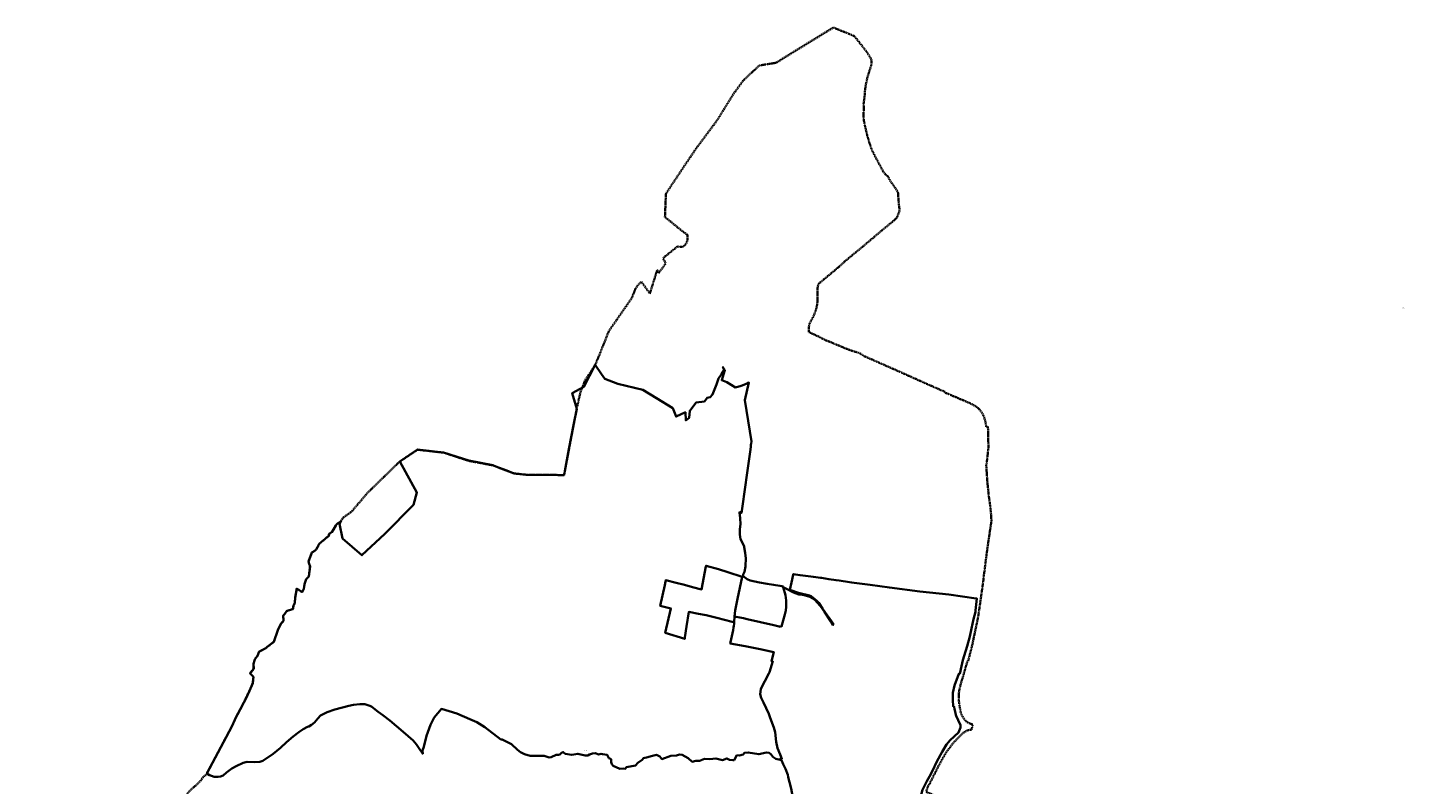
# Model space of a CAD drawing. Header units: metres. Extents: x 7477116 to 7525112, y 5510197 to 5567455.
# Tile 18 of 18: x 7493697 to 7497303, y 5532437 to 5534420. Entities that reach past the tile are written whole.
import ezdxf

# ---------------------------------------------------------------- set-up
doc = ezdxf.new("R2010")
doc.units = ezdxf.units.M
doc.linetypes.add('1.5_1.0', pattern=[2.5, 1.5, -1])
doc.linetypes.add('egba01_500', pattern=[0])
doc.styles.get("Standard").update_dxf_attribs({"font": 'Working1250', "width": 0.75})

msp = doc.modelspace()

# ---------------------------------------------------------------- linework, layer by layer
at = {"layer": '216-obręb ewidencyjny', "color": 7, "linetype": '1.5_1.0', "lineweight": 35, "flags": 128}
msp.add_lwpolyline([(7496618.48, 5531846.61), (7496608.22, 5531852.73), (7496556.69, 5531883.74), (7496548.78, 5531890.13), (7496503.48, 5531926.43), (7496492.18, 5531949.42), (7496487.56, 5531958.71), (7496478.36, 5531989.86), (7496482.17, 5532024.61), (7496482.43, 5532032.39), (7496482.44, 5532036.38), (7496482.45, 5532039.14), (7496482.45, 5532042.52), (7496482.37, 5532051.91), (7496482.37, 5532055.56), (7496482.34, 5532056.86), (7496482.03, 5532062.36), (7496479.98, 5532115.31), (7496478.53, 5532145.77), (7496485.28, 5532181.22), (7496498.27, 5532209.66), (7496485.34, 5532215.79), (7496473.46, 5532220.8), (7496441.33, 5532233.82), (7496407.17, 5532250.72), (7496403.42, 5532252.71), (7496371.48, 5532273.03), (7496364.07, 5532277.75), (7496360.07, 5532280.29), (7496358.86, 5532280.94), (7496356.22, 5532282.34), (7496321.71, 5532298.53), (7496301.13, 5532308.18), (7496294.56, 5532311.38), (7496287.22, 5532314.94), (7496266.37, 5532325.05), (7496245.8, 5532335.46), (7496236.4, 5532339.96), (7496224.99, 5532346.01), (7496213.03, 5532351.85), (7496194.91, 5532359.11), (7496188.97, 5532362.32), (7496175.68, 5532368.73), (7496163.91, 5532374.4), (7496157.06, 5532373.8), (7496153.01, 5532374.67), (7496129.55, 5532383.42), (7496125.73, 5532384.99), (7496098.83, 5532396), (7496098.28, 5532396.45), (7496075.36, 5532406.57), (7496075.33, 5532407.09), (7496068.75, 5532409.82), (7496067.45, 5532410.39), (7496057.28, 5532414.89), (7496055.97, 5532415.46), (7496050.55, 5532417.72), (7496050.19, 5532417.84), (7496050.6, 5532420.21), (7496054.84, 5532432.09), (7496058.69, 5532438.3), (7496066.19, 5532453.27), (7496073.95, 5532468.75), (7496074.46, 5532469.76), (7496082.94, 5532486.97), (7496093.46, 5532505.84), (7496100.3, 5532518.15), (7496103.3, 5532522.45), (7496106.9, 5532527.26), (7496110.45, 5532531.95), (7496120.63, 5532545.47), (7496129.63, 5532555.23), (7496148.25, 5532573.12), (7496157.65, 5532579.03), (7496164.4, 5532580.39), (7496169.04, 5532580.54), (7496171.93, 5532594.18), (7496163.02, 5532597.53), (7496153.51, 5532603.02), (7496143.99, 5532617.09), (7496140.23, 5532627.53), (7496137.11, 5532645.33), (7496135.11, 5532661.48), (7496136.21, 5532682.41), (7496141.41, 5532703.27), (7496147.82, 5532724.17), (7496152.68, 5532741.5), (7496158.53, 5532760.65), (7496159.93, 5532760.4), (7496164.96, 5532779.83), (7496169.85, 5532798.73), (7496169.96, 5532799.26), (7496175.29, 5532824.38), (7496180.23, 5532847.64), (7496185.45, 5532872.3), (7496185.74, 5532873.67), (7496188.28, 5532889.82), (7496190.28, 5532904.04), (7496193.09, 5532923.99), (7496196.63, 5532948.84), (7496197.05, 5532952.05), (7496199.53, 5532969.23), (7496201.51, 5532987.04), (7496201.89, 5532988.86), (7496204.56, 5533011.07), (7496205.13, 5533015.89), (7496208.24, 5533039.72), (7496209.99, 5533053.26), (7496210.59, 5533057.35), (7496213.23, 5533075.13), (7496216.08, 5533094.42), (7496219.12, 5533114.96), (7496220.43, 5533123.86), (7496221.21, 5533129.13), (7496220.83, 5533129.49), (7496220.72, 5533133.13), (7496220.67, 5533133.54), (7496220.45, 5533137.16), (7496219.61, 5533149.26), (7496218.29, 5533162.56), (7496215.86, 5533180.12), (7496213.66, 5533195.94), (7496212.55, 5533209.14), (7496210.13, 5533230.6), (7496209.69, 5533237.73), (7496208.6, 5533255.14), (7496207.97, 5533264.85), (7496207.42, 5533273.43), (7496210.02, 5533290.18), (7496213.15, 5533320.21), (7496211.88, 5533374.43), (7496207.09, 5533374.16), (7496206.84, 5533377.12), (7496205.98, 5533383.62), (7496204.17, 5533391.27), (7496201.56, 5533399.97), (7496199.4, 5533404.67), (7496197.35, 5533409.22), (7496194.34, 5533413.57), (7496190.94, 5533418.02), (7496187.18, 5533422.06), (7496184.38, 5533424.3), (7496181.03, 5533426.65), (7496172.83, 5533431.54), (7496166.78, 5533434.78), (7496162.42, 5533436.92), (7496100.85, 5533463.1), (7496099.07, 5533463.85), (7496099.62, 5533465.4), (7496057.45, 5533483.82), (7496044.41, 5533489.67), (7495978.24, 5533519.28), (7495974.33, 5533521.02), (7495887.89, 5533559.08), (7495875.03, 5533567.21), (7495849.11, 5533575.22), (7495786.66, 5533601.11), (7495776.3, 5533605.79), (7495768.68, 5533610.28), (7495763.38, 5533612.71), (7495761.96, 5533613.36), (7495742.98, 5533622.03), (7495742.46, 5533625.26), (7495742.5, 5533633.96), (7495744.39, 5533643.43), (7495749.28, 5533653.03), (7495755.14, 5533663.47), (7495760.78, 5533678.39), (7495763.98, 5533690.56), (7495765.51, 5533702.92), (7495765.43, 5533727.59), (7495765.43, 5533729.03), (7495765.75, 5533737.38), (7495765.82, 5533739.19), (7495767.81, 5533748.04), (7495785, 5533762.37), (7495815.97, 5533788.19), (7495818.52, 5533790.32), (7495839.21, 5533809.05), (7495860.69, 5533826.92), (7495877.59, 5533840.65), (7495935.53, 5533889.57), (7495967.05, 5533915.52), (7495973.34, 5533921.82), (7495980.67, 5533940.53), (7495978.55, 5533956.73), (7495976.17, 5533988.68), (7495965.05, 5534005.61), (7495956.94, 5534016.36), (7495949.27, 5534030.6), (7495943.61, 5534034.84), (7495937.55, 5534042.34), (7495927.73, 5534060.96), (7495909.94, 5534094.71), (7495905.03, 5534106.91), (7495900.16, 5534121.95), (7495895.99, 5534136.35), (7495888.81, 5534166.04), (7495886.5, 5534178.54), (7495886.18, 5534194.19), (7495886.61, 5534206.79), (7495886.56, 5534209.43), (7495886.35, 5534220.79), (7495888.89, 5534240.15), (7495889.02, 5534242.34), (7495890.01, 5534257.1), (7495892.94, 5534274.5), (7495896.59, 5534290.52), (7495903.34, 5534312.1), (7495904.37, 5534315.39), (7495907.18, 5534324.37), (7495907.22, 5534333.77), (7495902.81, 5534343.22), (7495893.99, 5534356.51), (7495876.45, 5534379.02), (7495862.1, 5534397.43), (7495848.5, 5534402.94), (7495806.92, 5534419.77), (7495697.27, 5534352.53), (7495657.41, 5534327.49), (7495612.91, 5534320.34), (7495570.85, 5534280.79), (7495565.45, 5534273.51), (7495545.99, 5534246.56), (7495536.11, 5534230.98), (7495503.36, 5534177.85), (7495501.73, 5534175.65), (7495448.34, 5534103.83), (7495424.13, 5534068.17), (7495422.43, 5534065.69), (7495368.56, 5533984.65), (7495366.07, 5533923.13), (7495381.88, 5533910.6), (7495408.52, 5533888.94), (7495415.98, 5533883.15), (7495424.89, 5533876.76), (7495425.25, 5533868.76), (7495424.9, 5533863.76), (7495424.27, 5533860.86), (7495422.66, 5533856.8), (7495421.12, 5533853.95), (7495419.52, 5533851.25), (7495417.12, 5533848.64), (7495414.92, 5533846.74), (7495411.67, 5533845.29), (7495407.77, 5533845.23), (7495399.02, 5533846.52), (7495375.84, 5533827.74), (7495374.12, 5533826.38), (7495369.71, 5533822.87), (7495363.8, 5533818.18), (7495361, 5533815.87), (7495367.87, 5533802.23), (7495361.88, 5533792.97), (7495348.81, 5533776.41), (7495345.97, 5533785.42), (7495326.59, 5533723.33), (7495303.9, 5533754.43), (7495289.91, 5533738.33), (7495279.21, 5533711.38), (7495219.31, 5533625.03), (7495183.62, 5533535.95), (7495156.11, 5533494.67), (7495144.16, 5533462.65), (7495136.58, 5533428.42), (7495134.95, 5533421.06), (7495103.84, 5533258.11), (7495101.77, 5533247.65), (7495098.34, 5533247.67), (7495003.1, 5533248.48), (7494980.19, 5533250.85), (7494971.69, 5533251.74), (7494957.7, 5533257), (7494923.1, 5533270.01), (7494915.21, 5533272.98), (7494852.69, 5533284.71), (7494786.81, 5533306.33), (7494751.54, 5533310.29), (7494747.89, 5533310.7), (7494718.1, 5533314.05), (7494671.43, 5533282.9), (7494586.44, 5533200.26), (7494545.68, 5533152.11), (7494522.48, 5533135.36), (7494517.34, 5533126.31), (7494514.86, 5533124.67), (7494506.8, 5533119.3), (7494503.9, 5533115.19), (7494497.92, 5533105.28), (7494493.52, 5533098.03), (7494485.48, 5533092.72), (7494486.28, 5533089.12), (7494460.71, 5533067.54), (7494457.86, 5533061.83), (7494456.16, 5533058.68), (7494452.97, 5533052.33), (7494447.54, 5533048.6), (7494441.73, 5533044.76), (7494432.72, 5533021), (7494434.35, 5533015.55), (7494436.52, 5533008.51), (7494433.4, 5532981.6), (7494426.56, 5532975.09), (7494422.17, 5532961.59), (7494420.19, 5532949.84), (7494415.85, 5532941.08), (7494401.68, 5532950.46), (7494397.41, 5532925.91), (7494397.03, 5532913.16), (7494393.63, 5532906), (7494391.75, 5532896.55), (7494382.15, 5532893.64), (7494375.35, 5532891.38), (7494373.05, 5532887.73), (7494366.26, 5532879.17), (7494367.28, 5532866.12), (7494364.79, 5532863.39), (7494359.79, 5532857.86), (7494352.45, 5532841.5), (7494342.09, 5532811.09), (7494324.4, 5532797.36), (7494321.17, 5532794.47), (7494320.66, 5532794.01), (7494307.5, 5532787.45), (7494303.66, 5532785.54), (7494299.28, 5532774.43), (7494292.69, 5532766.07), (7494292.18, 5532764.4), (7494291.49, 5532762.14), (7494288.66, 5532753.84), (7494288.96, 5532740.55), (7494279.12, 5532728.49), (7494288.42, 5532719.3), (7494286.42, 5532703.03), (7494279.08, 5532684.84), (7494272.16, 5532670.58), (7494266.92, 5532660.05), (7494263.41, 5532652.18), (7494254.95, 5532636.05), (7494242.56, 5532612.21), (7494239.78, 5532606.39), (7494231.53, 5532589), (7494166.41, 5532466.36), (7494164.22, 5532461.96), (7494158.12, 5532458.55), (7494155.87, 5532455.85), (7494151.38, 5532448.84), (7494146.42, 5532443.68), (7494142.44, 5532439.53), (7494135.61, 5532433.28), (7494130.55, 5532428.67), (7494121.59, 5532419.94), (7494117.96, 5532416.4), (7494109.72, 5532404.45), (7494106.63, 5532399.99), (7494100.69, 5532392.4), (7494090.8, 5532379.67), (7494076.92, 5532365.25), (7494066.95, 5532351.64), (7494047.86, 5532325.57), (7494035.03, 5532308.6), (7494015.76, 5532280.98), (7494013.61, 5532278.8), (7494011.91, 5532277.07), (7494004.52, 5532269.42), (7493996.08, 5532263.06), (7493977.94, 5532252.63), (7493951.66, 5532238.21), (7493935.22, 5532226.08), (7493928.96, 5532220.45), (7493918.88, 5532210.91), (7493902.19, 5532201.24), (7493875.82, 5532184.57), (7493871.07, 5532181.14), (7493848.93, 5532165.18), (7493829.89, 5532149.1), (7493827.35, 5532146.96), (7493812.02, 5532129.59), (7493798.98, 5532119.12), (7493785.3, 5532108.66), (7493775, 5532103.19), (7493772.06, 5532103.66), (7493769.8, 5532104.04), (7493707.78, 5532071.91), (7493696.83, 5532061.96), (7493701.32, 5532056.64), (7493702.6, 5532055.04), (7493708.92, 5532047.54), (7493710.97, 5532045.14), (7493733.45, 5532018.44), (7493767.61, 5531974.07), (7493802.93, 5531966.71), (7493834.34, 5531960.16), (7493853.2, 5531956.22), (7493856.23, 5531955.58), (7493902.47, 5531938.94), (7493936.57, 5531926.67), (7493970.76, 5531887.21), (7494003.09, 5531851.3), (7494015.04, 5531839.76), (7494042.99, 5531813.53), (7494048.32, 5531798.94), (7494048.48, 5531798.5), (7494062.21, 5531760.83), (7494074.15, 5531728.12), (7494076.44, 5531718.92), (7494079.5, 5531719.85), (7494079.91, 5531713.87), (7494088.99, 5531718.08), (7494090.08, 5531718.58), (7494098.61, 5531714.57), (7494102.84, 5531708.63), (7494123.9, 5531708.27), (7494130.92, 5531703.23), (7494138.52, 5531704.16), (7494138.63, 5531693.47), (7494151.26, 5531685.03), (7494162.3, 5531687.04), (7494176.36, 5531669.4), (7494186.6, 5531668.33), (7494198.51, 5531660.45), (7494198.72, 5531651.62), (7494202.25, 5531642.95), (7494202.94, 5531637.47), (7494219.39, 5531593.62), (7494222.11, 5531591.87), (7494290.86, 5531553.81), (7494267.17, 5531464.49), (7494259.99, 5531435.87), (7494180.88, 5531423.16), (7494165.84, 5531374.61), (7494170.56, 5531333.25), (7494171.08, 5531328.69), (7494196.25, 5531328.96), (7494215.93, 5531330.82), (7494235.6, 5531335.1), (7494248.44, 5531338.37), (7494251.64, 5531324.48), (7494255.26, 5531305.78), (7494255.83, 5531302.55), (7494258.28, 5531288.7), (7494262.75, 5531262.88), (7494263, 5531261.65), (7494265.74, 5531248.19), (7494268.84, 5531237.51), (7494275.89, 5531221.42), (7494280.33, 5531212.48), (7494282.49, 5531205.97), (7494283.6, 5531181.34), (7494227.98, 5531176.66), (7494234.8, 5531085.85), (7494235.1, 5531081.73), (7494236.45, 5531063.54), (7494238.92, 5531014.02), (7494287.4, 5530987.47), (7494346.77, 5530952.43), (7494356.42, 5530947.45), (7494358.43, 5530946.27), (7494362.74, 5530957.19), (7494394.26, 5530983.53), (7494400.51, 5530989.09), (7494441.25, 5530995.48), (7494471.18, 5531013.92), (7494505.18, 5531011.36), (7494541.24, 5531010.86), (7494571.99, 5531010.89), (7494584.58, 5531010.8), (7494625.78, 5531018.7), (7494697.48, 5531014.34), (7494778.59, 5531006.53), (7494835.73, 5530978.44), (7494856.94, 5530971.85), (7494894.94, 5530972.64), (7494932.38, 5530963.93), (7494941.3, 5530962.59), (7495001.18, 5530953.61), (7495022.31, 5530952.96), (7495030.74, 5530952.62), (7495096.15, 5530952.38), (7495155.08, 5530941.4), (7495156.79, 5530940.92), (7495160.92, 5530939.92), (7495186.8, 5530933.48), (7495219.7, 5530937.05), (7495237.51, 5530936.71), (7495243.54, 5530936.79), (7495258.24, 5530931.7), (7495269.4, 5530920.47), (7495281.3, 5530915.46), (7495300, 5530910.5), (7495320.72, 5530904.78), (7495333.52, 5530900.65), (7495340.07, 5530898.54), (7495355.28, 5530893.68), (7495369.17, 5530888.71), (7495391.39, 5530881.25), (7495406.62, 5530878.23), (7495408.32, 5530877.89), (7495431.48, 5530875.2), (7495464.48, 5530869.78), (7495466.69, 5530869.3), (7495472.29, 5530866.19), (7495496.54, 5530859.66), (7495519.81, 5530853.75), (7495541.39, 5530848.46), (7495552.18, 5530845.1), (7495563.6, 5530842.89), (7495582.8, 5530837.28), (7495596.14, 5530833.48), (7495618.21, 5530827.21), (7495624.33, 5530825.49), (7495644.36, 5530818.96), (7495663.48, 5530812.65), (7495669.76, 5530809.9), (7495695.03, 5530800.93), (7495710.82, 5530795.48), (7495722.29, 5530792.42), (7495740.3, 5530789), (7495760.09, 5530786.7), (7495773.9, 5530785.55), (7495772.21, 5530775.04), (7495755.26, 5530750.31), (7495752.31, 5530746.01), (7495770.32, 5530734.07), (7495775.77, 5530729.8), (7495779.07, 5530727.22), (7495785.94, 5530721.84), (7495794.18, 5530715.01), (7495801.31, 5530709.08), (7495813.67, 5530699.43), (7495835.55, 5530682.29), (7495868.69, 5530660.03), (7495869.39, 5530659.57), (7495885.17, 5530648.99), (7495886.81, 5530647.89), (7495888.48, 5530646.77), (7495904.69, 5530635.91), (7495906.62, 5530637.97), (7495908.67, 5530640.12), (7495919.18, 5530653.69), (7495938.19, 5530675.8), (7495953.43, 5530693.69), (7495954.85, 5530695.36), (7495972.28, 5530719.36), (7495994.88, 5530752.51), (7495997.71, 5530756.68), (7495997.9, 5530756.95), (7496005.77, 5530765.7), (7496012.35, 5530771.38), (7496019.36, 5530784.47), (7496021.48, 5530787.86), (7496039.8, 5530813.63), (7496044.69, 5530820.84), (7496046.41, 5530823.58), (7496050.93, 5530830.4), (7496060.46, 5530845.81), (7496069, 5530860.12), (7496070.97, 5530861.64), (7496076.25, 5530865.73), (7496085.83, 5530877.34), (7496086.88, 5530879.03), (7496093.42, 5530889.55), (7496099.64, 5530902.12), (7496102.59, 5530909.36), (7496105.59, 5530914.71), (7496109.38, 5530921.2), (7496115.86, 5530929.47), (7496120.81, 5530935.51), (7496122.31, 5530937.34), (7496133.61, 5530947.86), (7496137.48, 5530952.08), (7496144.59, 5530959.79), (7496151.75, 5530973.96), (7496157.51, 5530987.4), (7496162.05, 5530993.66), (7496174.7, 5531011.06), (7496190.32, 5531032.25), (7496194.85, 5531038.11), (7496199.94, 5531045.31), (7496214.73, 5531065.4), (7496247.48, 5531110.19), (7496250.07, 5531113.64), (7496258.08, 5531123.85), (7496278.68, 5531150.13), (7496292.63, 5531169.07), (7496293.99, 5531170.91), (7496315.72, 5531197.9), (7496338.12, 5531224.78), (7496342.27, 5531230.63), (7496349, 5531237.34), (7496358.62, 5531246.93), (7496380.85, 5531266.01), (7496404.19, 5531279.99), (7496411, 5531285.33), (7496417.98, 5531290.81), (7496435.47, 5531300.88), (7496436.38, 5531301.44), (7496440.68, 5531304.06), (7496451.36, 5531310.6), (7496476.74, 5531324.28), (7496482.19, 5531327.83), (7496466.81, 5531352.32), (7496460.49, 5531363.32), (7496453.01, 5531376.25), (7496445.04, 5531390.02), (7496434.62, 5531407.06), (7496433.27, 5531406.96), (7496429.96, 5531415.36), (7496425.85, 5531431.22), (7496425.52, 5531433.64), (7496425.18, 5531436.12), (7496425.51, 5531438.65), (7496426.02, 5531442.63), (7496429.82, 5531447.56), (7496430.67, 5531448.24), (7496449.8, 5531463.08), (7496464.09, 5531475.25), (7496467.26, 5531481.21), (7496470.63, 5531487.71), (7496466.46, 5531507.15), (7496461.04, 5531522.85), (7496457.88, 5531530), (7496452.04, 5531539.59), (7496445.76, 5531557.58), (7496444.85, 5531576.23), (7496448.27, 5531586.24), (7496444.84, 5531607.84), (7496449.23, 5531622.24), (7496461.15, 5531647.16), (7496477.87, 5531674.03), (7496508.11, 5531716.81), (7496549.56, 5531767.39), (7496556.45, 5531767.93), (7496564.22, 5531768.54), (7496585.84, 5531793.12), (7496592.78, 5531799.45), (7496594.76, 5531801.26), (7496595.83, 5531802.23), (7496596.78, 5531804.2), (7496598.82, 5531808.39), (7496604.24, 5531818.92)], close=True, dxfattribs=at)
at = {"layer": 'Granica arkusza mapy', "color": 94, "linetype": 'egba01_500', "lineweight": 35, "flags": 128}
for points in [[(7495683.84, 5532919.26), (7495681.98, 5532933.34), (7495675.91, 5532953.74), (7495675.37, 5532955.57), (7495672.51, 5532956.55), (7495667.24, 5532957.53), (7495650.7, 5532960.47), (7495633.82, 5532962.64), (7495613.75, 5532966.18), (7495589.03, 5532971.48), (7495581.39, 5532975.07), (7495571.2, 5532983.07), (7495571.21, 5532987.43), (7495574.77, 5532993.8), (7495576.74, 5533008.42), (7495576.96, 5533010.02), (7495577.47, 5533029.23), (7495575.92, 5533043.99), (7495573.6, 5533058.81), (7495573.12, 5533060.18), (7495570.18, 5533068.72), (7495563.69, 5533079.8), (7495561.81, 5533092.23), (7495562.24, 5533105.82), (7495563.85, 5533119.33), (7495563.12, 5533134.3), (7495561.09, 5533149.14), (7495562.33, 5533151.25), (7495566.48, 5533148.21), (7495577.61, 5533228.12), (7495578.49, 5533235.32), (7495589.67, 5533314.61), (7495590.73, 5533322.36), (7495591.29, 5533326.68), (7495591.79, 5533330.39), (7495592.49, 5533335.62), (7495575.63, 5533443.93), (7495585.76, 5533489.72), (7495581.14, 5533487.85), (7495565.46, 5533481.29), (7495551.03, 5533477.25), (7495528.46, 5533491.36), (7495514.8, 5533495.88), (7495523.15, 5533522.33), (7495518.03, 5533530.31), (7495521.27, 5533522.89), (7495514.09, 5533511.57), (7495506.14, 5533500.75), (7495500.99, 5533484.86), (7495490.83, 5533458.5), (7495484.25, 5533451.45), (7495476.49, 5533449.73), (7495469.45, 5533440.5), (7495447.84, 5533437.76), (7495430.95, 5533416.25), (7495429.49, 5533397.7), (7495420.35, 5533390.59), (7495419.58, 5533412.24), (7495395.15, 5533400.92), (7495386.33, 5533422.81), (7495343.66, 5533448.77), (7495307.75, 5533470.59), (7495264.43, 5533481.71), (7495242.69, 5533486.98), (7495208.3, 5533499.73), (7495199.71, 5533512.24), (7495183.06, 5533536.51), (7495153.86, 5533479.1), (7495123.11, 5533462.47), (7495132.55, 5533429.54), (7495134.84, 5533421.18), (7495127.37, 5533382.76), (7495114.55, 5533315.36), (7495103.84, 5533258.11), (7495101.77, 5533247.65), (7495098.34, 5533247.67), (7495004.5, 5533248.43), (7494979.41, 5533250.82), (7494971.5, 5533251.91), (7494957.7, 5533257), (7494951.66, 5533259.2), (7494923.18, 5533270.29), (7494915.28, 5533273.35), (7494852.34, 5533285.33), (7494786.35, 5533306.7), (7494751.53, 5533310.47), (7494747.87, 5533310.83), (7494717.64, 5533314.59), (7494671.58, 5533283.42), (7494716.35, 5533201.81), (7494707.14, 5533169.84), (7494632.46, 5533094.1), (7494572.62, 5533037.49), (7494522.04, 5533081.89), (7494513.48, 5533120.17), (7494517.34, 5533126.31), (7494515.3, 5533124.96), (7494506.8, 5533119.3), (7494503.9, 5533115.19), (7494497.92, 5533105.28), (7494493.52, 5533098.03), (7494485.48, 5533092.72), (7494486.28, 5533089.12), (7494460.71, 5533067.54), (7494457.86, 5533061.83), (7494456.16, 5533058.52), (7494452.97, 5533052.33), (7494447.26, 5533048.48), (7494441.73, 5533044.76), (7494432.72, 5533021), (7494434.44, 5533015.33), (7494436.52, 5533008.51), (7494433.4, 5532981.6), (7494426.56, 5532975.09), (7494422.17, 5532961.59), (7494420.19, 5532949.84), (7494415.85, 5532941.08), (7494401.68, 5532950.46), (7494397.41, 5532925.91), (7494397.03, 5532913.16), (7494393.63, 5532906), (7494391.75, 5532896.55), (7494381.98, 5532893.47), (7494375.35, 5532891.38), (7494373.05, 5532887.73), (7494366.26, 5532879.17), (7494367.28, 5532866.12), (7494364.98, 5532863.6), (7494359.79, 5532857.86), (7494352.45, 5532841.5), (7494342.09, 5532811.09), (7494324.4, 5532797.36), (7494321.17, 5532794.47), (7494320.66, 5532794.01), (7494307.5, 5532787.45), (7494303.66, 5532785.54), (7494299.28, 5532774.43), (7494292.69, 5532766.07), (7494292.18, 5532764.4), (7494291.49, 5532762.14), (7494288.81, 5532753.37), (7494289.12, 5532740.22), (7494279.43, 5532728.32), (7494288.49, 5532718.92), (7494286.46, 5532702.71), (7494278.14, 5532682.35), (7494267.22, 5532659.97), (7494263.41, 5532652.18), (7494254.68, 5532635.46), (7494242.56, 5532612.21), (7494239.89, 5532606.62), (7494231.53, 5532589), (7494166.41, 5532466.36), (7494173.29, 5532461.96), (7494178.56, 5532459.57), (7494185.89, 5532457.55), (7494195.21, 5532457.18), (7494201.71, 5532457.89), (7494209.39, 5532461.14), (7494218.04, 5532468.45), (7494232.02, 5532479.05), (7494243.26, 5532485.61), (7494261.08, 5532493.49), (7494271.7, 5532496.68), (7494290.63, 5532495.37), (7494305, 5532496.42), (7494313.03, 5532499.47), (7494340.05, 5532517.54), (7494358.95, 5532532.81), (7494375.13, 5532547.75), (7494392.43, 5532563.31), (7494406.88, 5532574.44), (7494418.77, 5532582.52), (7494430.05, 5532588), (7494433.59, 5532589.32), (7494440.65, 5532593.44), (7494448.09, 5532599.89), (7494456.97, 5532610.38), (7494464.37, 5532617.56), (7494481.68, 5532626.39), (7494501.96, 5532633.59), (7494538.09, 5532643.11), (7494550.53, 5532646.06), (7494566.87, 5532647.35), (7494579.94, 5532647.31), (7494590.59, 5532644.34), (7494597.17, 5532641.18), (7494602.93, 5532636.69), (7494615.22, 5532627.59), (7494627.04, 5532619.15), (7494645.59, 5532604.52), (7494680.37, 5532575.23), (7494706.35, 5532552.15), (7494715.62, 5532542.15), (7494722.6, 5532531.44), (7494731.65, 5532517.67), (7494731.48, 5532526.39), (7494734.93, 5532535.72), (7494741.54, 5532564.78), (7494752.28, 5532593.82), (7494753.61, 5532597.01), (7494761.83, 5532612.94), (7494780.52, 5532635.02), (7494821.22, 5532622.91), (7494855.5, 5532608.46), (7494873.69, 5532600.8), (7494894.75, 5532587.12), (7494936.55, 5532555.31), (7494939.59, 5532554.87), (7494964.06, 5532542.73), (7494979.81, 5532528.12), (7494987.44, 5532521.72), (7494998.5, 5532516.47), (7495013.41, 5532512.56), (7495021.35, 5532511.88), (7495027.06, 5532512.02), (7495049.94, 5532512.17), (7495063.06, 5532508.13), (7495068.25, 5532508.66), (7495081.01, 5532514.89), (7495087.22, 5532515.28), (7495091, 5532515.53), (7495093.67, 5532518.1), (7495095.39, 5532519.75), (7495099.56, 5532521.96), (7495105.15, 5532517.87), (7495121.82, 5532514.52), (7495137.56, 5532517.68), (7495157.43, 5532513.43), (7495163.84, 5532513.49), (7495168.44, 5532515.98), (7495176.42, 5532518.52), (7495184.42, 5532519.21), (7495192.37, 5532516.05), (7495199.03, 5532517.18), (7495202.82, 5532516.67), (7495215.09, 5532514.79), (7495219.37, 5532506.53), (7495223.07, 5532504.47), (7495224.78, 5532503.51), (7495224.79, 5532495.93), (7495226.97, 5532490.12), (7495230.4, 5532485.77), (7495248.02, 5532478.02), (7495256.51, 5532478.86), (7495262.15, 5532478.29), (7495265.76, 5532482.66), (7495288.5, 5532487.25), (7495295.29, 5532494.15), (7495306.71, 5532502.03), (7495309.56, 5532506.27), (7495321.25, 5532508.66), (7495329.74, 5532511.68), (7495344.07, 5532514.63), (7495352.57, 5532510.15), (7495358.17, 5532503.61), (7495381.71, 5532512.13), (7495396.66, 5532513.49), (7495403.9, 5532516.01), (7495411.4, 5532514.48), (7495426.88, 5532505.95), (7495437.54, 5532496.7), (7495447.01, 5532499.22), (7495453.99, 5532499.41), (7495457.91, 5532499.52), (7495461.14, 5532500.88), (7495469.2, 5532504.26), (7495483.53, 5532503.65), (7495499.54, 5532505.6), (7495516.98, 5532501.16), (7495528.49, 5532505.66), (7495535.45, 5532501.85), (7495544.09, 5532501.08), (7495547.08, 5532500.81), (7495554.46, 5532513.96), (7495561.67, 5532513.15), (7495570.74, 5532515.62), (7495574.46, 5532520.23), (7495584.34, 5532521.29), (7495611.63, 5532516.39), (7495631.56, 5532520.59), (7495639.23, 5532519.99), (7495644.21, 5532515.48), (7495648.38, 5532509.72), (7495656.62, 5532504.79), (7495671.09, 5532500.67), (7495668.11, 5532505.79), (7495672.41, 5532504.61), (7495668.01, 5532515.53), (7495660.8, 5532532.04), (7495657.64, 5532548.79), (7495654.31, 5532574.53), (7495652.66, 5532580.5), (7495651.09, 5532586.25), (7495641.46, 5532611.74), (7495639.89, 5532617.09), (7495638.28, 5532622.66), (7495623.86, 5532651.7), (7495617.56, 5532663.85), (7495615.24, 5532673.4), (7495616.75, 5532686.57), (7495622.25, 5532698.06), (7495627.45, 5532707.86), (7495637.77, 5532728.04), (7495639.4, 5532731.11), (7495648.13, 5532760.11), (7495644.71, 5532760.51), (7495650.96, 5532783.92), (7495615.79, 5532791.24), (7495575.81, 5532799.08), (7495537.13, 5532806.66), (7495537.78, 5532809.54), (7495544.44, 5532841.34), (7495545.85, 5532848.09), (7495546.67, 5532852.31), (7495547.03, 5532858.36), (7495547.26, 5532862.24), (7495541.82, 5532863.48), (7495501.98, 5532873.84), (7495473.57, 5532880.44), (7495454.04, 5532884.2), (7495428.22, 5532889.17), (7495422.4, 5532851.02), (7495418.21, 5532822.53), (7495417.83, 5532818.42), (7495366.84, 5532834.57), (7495381.56, 5532898.23), (7495353.76, 5532904.86), (7495365.5, 5532959.04), (7495367.79, 5532968.8), (7495368.66, 5532972.51), (7495395.49, 5532965.53), (7495416.84, 5532959.97), (7495438.19, 5532954.4), (7495461.94, 5532948.21), (7495473.43, 5533008.08), (7495473.81, 5533010.05), (7495506.61, 5533001.23), (7495530.91, 5532993.6), (7495568.02, 5532980.99), (7495556.19, 5532923.63), (7495550.19, 5532892.74), (7495548.35, 5532877.38), (7495551.32, 5532876.76), (7495552.73, 5532876.46), (7495571.54, 5532872.54), (7495581, 5532870.57), (7495651.19, 5532854.22), (7495665.03, 5532851), (7495667.08, 5532850.52), (7495668.93, 5532851.75), (7495671.52, 5532851.38), (7495680.04, 5532882.24), (7495682.37, 5532893.2), (7495683.59, 5532902.18)], [(7495537.78, 5532809.54), (7495537.13, 5532806.66), (7495575.81, 5532799.08), (7495615.79, 5532791.24), (7495650.96, 5532783.92), (7495644.71, 5532760.51), (7495648.13, 5532760.11), (7495639.4, 5532731.11), (7495637.77, 5532728.04), (7495627.45, 5532707.86), (7495622.25, 5532698.06), (7495616.75, 5532686.57), (7495615.24, 5532673.4), (7495617.56, 5532663.85), (7495623.86, 5532651.7), (7495638.28, 5532622.66), (7495639.89, 5532617.09), (7495641.46, 5532611.74), (7495651.09, 5532586.25), (7495652.66, 5532580.5), (7495654.31, 5532574.53), (7495657.64, 5532548.79), (7495660.8, 5532532.04), (7495668.01, 5532515.53), (7495672.41, 5532504.61), (7495668.11, 5532505.79), (7495671.09, 5532500.67), (7495676, 5532490.83), (7495681.76, 5532477.96), (7495688.21, 5532462.5), (7495688.66, 5532457.54), (7495690.37, 5532449.39), (7495692, 5532443.62), (7495696.88, 5532426.3), (7495698.69, 5532417.03), (7495702.27, 5532398.22), (7495703.28, 5532392.72), (7495704.17, 5532387.85), (7495705.56, 5532379.72), (7495708.6, 5532372.36), (7495714.16, 5532356.76), (7495716.36, 5532350.54), (7495717.58, 5532346.93), (7495719.17, 5532342.5), (7495720.82, 5532337.03), (7495726.34, 5532328.72), (7495735.1, 5532313.09), (7495751.11, 5532289.04), (7495759.16, 5532272.49), (7495770.56, 5532240.94), (7495775.42, 5532227.58), (7495783.21, 5532197.53), (7495789.85, 5532176.28), (7495795.62, 5532157.73), (7495796.21, 5532156.11), (7495799.36, 5532147.39), (7495793.91, 5532146.97), (7495797.03, 5532130.21), (7495801.02, 5532129.47), (7495804.34, 5532121.17), (7495815.4, 5532093.56), (7495817.97, 5532088.39), (7495818.08, 5532077.51), (7495816.48, 5532062.02), (7495814.95, 5532042.31), (7495818.16, 5532040.54), (7495850.25, 5532042.2), (7495858.02, 5532039.03), (7495862.14, 5532038.85), (7495865.77, 5532040.78), (7495868.03, 5532049.79), (7495872.76, 5532053.01), (7495893.12, 5532060.73), (7495907.06, 5532064.47), (7495907.33, 5532062.9), (7495901.56, 5532061.24), (7495891.91, 5532058.49), (7495874.58, 5532052.23), (7495869.5, 5532048.68), (7495867.27, 5532040.72), (7495864.76, 5532037.26), (7495859.24, 5532036.95), (7495851.01, 5532038.61), (7495820.91, 5532037.57), (7495814.89, 5532037.16), (7495809.91, 5532034.13), (7495800.65, 5532030.57), (7495795.66, 5532026.01), (7495792.12, 5532022.94), (7495790.67, 5532021.69), (7495791.79, 5532020.98), (7495803.98, 5532015.26), (7495811.3, 5532012.83), (7495825.17, 5532008.21), (7495846.72, 5532000.94), (7495863.13, 5532000.69), (7495869.45, 5532001.23), (7495881.44, 5532005.1), (7495892.28, 5532008.46), (7495900.21, 5532010.26), (7495914.97, 5532011.82), (7495917.16, 5532011.55), (7495932.02, 5532009.72), (7495941.09, 5532006.42), (7495946.94, 5532004.29), (7495964.77, 5531991.81), (7495966, 5531992.97), (7495968.28, 5531995.15), (7495974.44, 5532001.88), (7495986.81, 5532000.75), (7495987.65, 5532011.22), (7495984.64, 5532014.53), (7495977.08, 5532015.11), (7495977.44, 5532019.9), (7495986.81, 5532017.81), (7495988.15, 5532012.23), (7495991.54, 5531998.85), (7495990.34, 5531984.9), (7495987.28, 5531982.16), (7495996.73, 5531974.43), (7495998.07, 5531972.39), (7495999.12, 5531996.04), (7496000.42, 5532025.13), (7496001.54, 5532069.97), (7495998.56, 5532095.82), (7495993.81, 5532119.13), (7495990.92, 5532140.9), (7495987.94, 5532160.74), (7495986.35, 5532180.38), (7495985.99, 5532186.91), (7495987.18, 5532194.25), (7495992.98, 5532231.84), (7495994.72, 5532232.96), (7495997.84, 5532248.83), (7495999.48, 5532253.26), (7496000.26, 5532256.26), (7496001.54, 5532259.43), (7496002.62, 5532264.42), (7496008.52, 5532291.86), (7496015.97, 5532326.47), (7496024.32, 5532362.96), (7496033.87, 5532398.19), (7496040.53, 5532422.83), (7496051.55, 5532445.89), (7496058.56, 5532458.36), (7496066.35, 5532473.39), (7496078.21, 5532497.31), (7496092.27, 5532522.69), (7496102.98, 5532542.05), (7496112.85, 5532553.6), (7496135.11, 5532573.24), (7496140.34, 5532586.35), (7496140.07, 5532592.97), (7496134.01, 5532605.38), (7496128.45, 5532616.8), (7496127.85, 5532619.8), (7496125.46, 5532631.82), (7496124.69, 5532634.89), (7496123.42, 5532640.94), (7496120.57, 5532642.17), (7496120.15, 5532657.68), (7496119.61, 5532677.23), (7496124.59, 5532696.84), (7496135.55, 5532727.45), (7496137.83, 5532727.37), (7496142.58, 5532746.75), (7496146.4, 5532762.65), (7496149.54, 5532774.44), (7496157.15, 5532799.72), (7496164.38, 5532824.44), (7496168.97, 5532845.75), (7496174.14, 5532870.07), (7496179.01, 5532889.73), (7496179.33, 5532892.74), (7496182.76, 5532924.1), (7496180.72, 5532924.34), (7496109.58, 5532934.72), (7496033.31, 5532942.77), (7495953.87, 5532953), (7495903.85, 5532960.04), (7495854.66, 5532966.55), (7495849.18, 5532967.23), (7495822.31, 5532971.05), (7495814.01, 5532972.22), (7495795.17, 5532975.13), (7495775.7, 5532978.12), (7495773.43, 5532978.46), (7495754.66, 5532980.84), (7495719.78, 5532985.27), (7495702.21, 5532988.24), (7495702.05, 5532986.4), (7495697.11, 5532965.92), (7495693.01, 5532947.4), (7495716.01, 5532939.16), (7495744.55, 5532932.26), (7495748.86, 5532930.43), (7495757.78, 5532923.63), (7495764.7, 5532917.28), (7495768.75, 5532912.94), (7495778.8, 5532898.35), (7495786.36, 5532886.79), (7495801.94, 5532864.67), (7495807.56, 5532857.28), (7495805.8, 5532854.8), (7495799.99, 5532864.02), (7495783.78, 5532889.2), (7495772.98, 5532903.89), (7495763.94, 5532914.46), (7495758.98, 5532919.58), (7495753.49, 5532924.18), (7495745.38, 5532928.98), (7495730.94, 5532933.35), (7495719.59, 5532935.01), (7495717.01, 5532935.19), (7495702.69, 5532939.83), (7495684.36, 5532949.61), (7495675.91, 5532953.74), (7495681.98, 5532933.34), (7495683.84, 5532919.26), (7495683.59, 5532902.18), (7495682.37, 5532893.2), (7495680.04, 5532882.24), (7495671.52, 5532851.38), (7495668.93, 5532851.75), (7495667.08, 5532850.52), (7495665.03, 5532851), (7495651.19, 5532854.22), (7495581, 5532870.57), (7495571.54, 5532872.54), (7495552.73, 5532876.46), (7495551.32, 5532876.76), (7495548.35, 5532877.38), (7495547.26, 5532862.24), (7495547.03, 5532858.36), (7495546.67, 5532852.31), (7495545.85, 5532848.09), (7495544.44, 5532841.34)]]:
    msp.add_lwpolyline(points, close=True, dxfattribs=at)

# ---------------------------------------------------------------- texts
at = {"layer": '208-opis obrębu', "color": 7, "linetype": 'CONTINUOUS', "lineweight": 35, "width": 0.79}
msp.add_text('Pleśna', height=1.75, dxfattribs=at).set_placement((7495156.02, 5532526.05))
at = {"layer": 'Numer arkusza mapy', "color": 7, "linetype": 'CONTINUOUS', "lineweight": 35, "oblique": 15, "width": 0.79}
msp.add_text('2', height=1.75, dxfattribs=at).set_placement((7495042.58, 5532920.14))
at = {"layer": 'opis jednostki ewidencyjnej', "color": 7, "linetype": 'CONTINUOUS', "lineweight": 35, "oblique": 15, "width": 0.79}
msp.add_text('Pleśna', height=1.75, dxfattribs=at).set_placement((7497295.86, 5533684.56))

doc.saveas('drawing.dxf')
